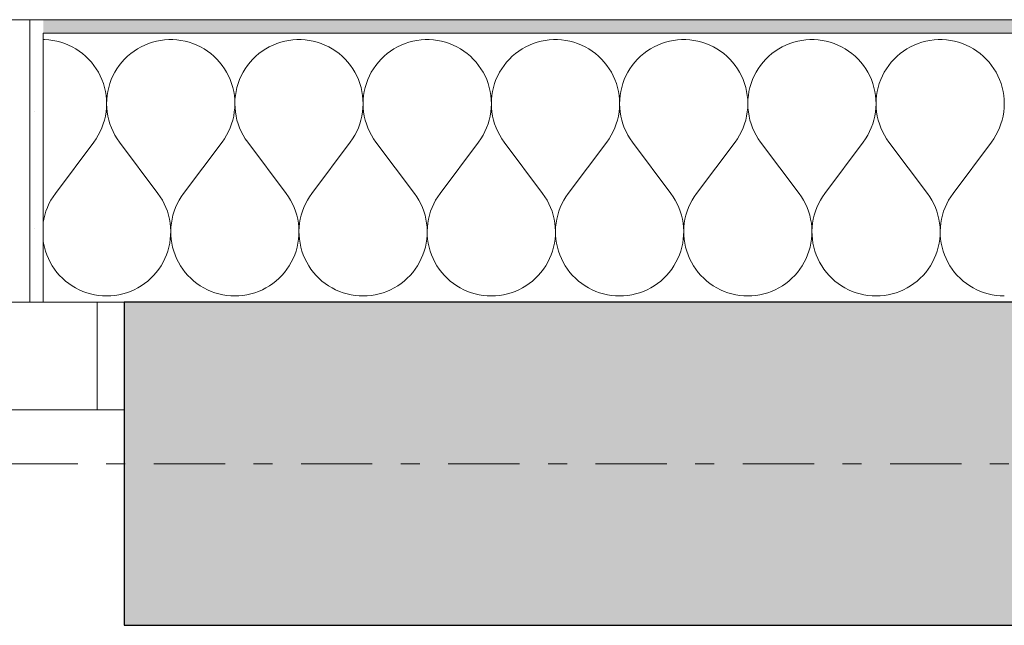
# Model space of a CAD drawing. Extents: x 100 to 2982, y 37 to 2050.
# Tile 66 of 135: x 820 to 893, y 1778 to 1823. Entities that reach past the tile are written whole.
import ezdxf
from ezdxf.xclip import XClip

# ---------------------------------------------------------------- set-up
doc = ezdxf.new("R2010")
doc.units = 0
doc.header["$MEASUREMENT"] = 0
doc.header["$XCLIPFRAME"] = 0
doc.linetypes.add('Przerywana', pattern=[24, 12, -12])
doc.linetypes.add('Przerywana podwójnie', pattern=[54.680554, 26.458333, -10.583333, 7.055556, -10.583333])
for name, color, linetype in [('410-K Osie', 7, 'Continuous'), ('420-K Ściany', 7, 'Continuous'), ('820-G Rysunki Obrazki', 7, 'Continuous'), ('Okna ARCHICADa', 7, 'Continuous')]:
    doc.layers.add(name, color=color, linetype=linetype)
pattern_1 = [(0, (-18316.349, -206.5255), (0, 8.660254), [0, -5]), (0, (-18313.849, -202.195), (0, 8.660254), [0, -5])]

# ---------------------------------------------------------------- blocks, each defined once
blk = doc.blocks.new('*X4')
at = {"layer": '420-K Ściany', "color": 174, "linetype": 'Continuous', "lineweight": 5, "ltscale": 0.2}
for p, q in [((821.899, 1821.03), (821.802, 1821.03)), ((822.204, 1821.011), (821.899, 1821.03)), ((822.507, 1820.972), (822.204, 1821.011)), ((822.807, 1820.913), (822.507, 1820.972)), ((823.103, 1820.835), (822.807, 1820.913)), ((823.393, 1820.739), (823.103, 1820.835)), ((829.914, 1820.835), (829.624, 1820.739)), ((830.209, 1820.913), (829.914, 1820.835)), ((830.509, 1820.972), (830.209, 1820.913)), ((830.812, 1821.011), (830.509, 1820.972)), ((831.117, 1821.03), (830.812, 1821.011)), ((831.423, 1821.03), (831.117, 1821.03)), ((831.728, 1821.011), (831.423, 1821.03)), ((832.031, 1820.972), (831.728, 1821.011)), ((832.331, 1820.913), (832.031, 1820.972)), ((832.626, 1820.835), (832.331, 1820.913)), ((832.916, 1820.739), (832.626, 1820.835)), ((839.438, 1820.835), (839.148, 1820.739)), ((839.733, 1820.913), (839.438, 1820.835)), ((840.033, 1820.972), (839.733, 1820.913)), ((840.336, 1821.011), (840.033, 1820.972)), ((840.641, 1821.03), (840.336, 1821.011)), ((840.947, 1821.03), (840.641, 1821.03)), ((841.252, 1821.011), (840.947, 1821.03)), ((841.555, 1820.972), (841.252, 1821.011)), ((841.855, 1820.913), (841.555, 1820.972)), ((842.15, 1820.835), (841.855, 1820.913)), ((842.44, 1820.739), (842.15, 1820.835)), ((848.962, 1820.835), (848.672, 1820.739)), ((849.257, 1820.913), (848.962, 1820.835)), ((849.557, 1820.972), (849.257, 1820.913)), ((849.86, 1821.011), (849.557, 1820.972)), ((850.165, 1821.03), (849.86, 1821.011)), ((850.471, 1821.03), (850.165, 1821.03)), ((850.776, 1821.011), (850.471, 1821.03)), ((851.079, 1820.972), (850.776, 1821.011)), ((851.379, 1820.913), (851.079, 1820.972)), ((851.674, 1820.835), (851.379, 1820.913)), ((851.964, 1820.739), (851.674, 1820.835)), ((858.485, 1820.835), (858.195, 1820.739)), ((858.781, 1820.913), (858.485, 1820.835)), ((859.081, 1820.972), (858.781, 1820.913)), ((859.384, 1821.011), (859.081, 1820.972)), ((859.689, 1821.03), (859.384, 1821.011)), ((859.994, 1821.03), (859.689, 1821.03)), ((860.299, 1821.011), (859.994, 1821.03)), ((860.602, 1820.972), (860.299, 1821.011)), ((860.902, 1820.913), (860.602, 1820.972)), ((861.198, 1820.835), (860.902, 1820.913)), ((861.488, 1820.739), (861.198, 1820.835)), ((868.009, 1820.835), (867.719, 1820.739)), ((868.305, 1820.913), (868.009, 1820.835)), ((868.605, 1820.972), (868.305, 1820.913)), ((868.908, 1821.011), (868.605, 1820.972)), ((869.213, 1821.03), (868.908, 1821.011)), ((869.518, 1821.03), (869.213, 1821.03)), ((869.823, 1821.011), (869.518, 1821.03)), ((870.126, 1820.972), (869.823, 1821.011)), ((870.426, 1820.913), (870.126, 1820.972)), ((870.722, 1820.835), (870.426, 1820.913)), ((871.012, 1820.739), (870.722, 1820.835)), ((877.533, 1820.835), (877.243, 1820.739)), ((877.829, 1820.913), (877.533, 1820.835)), ((878.128, 1820.972), (877.829, 1820.913)), ((878.431, 1821.011), (878.128, 1820.972)), ((878.736, 1821.03), (878.431, 1821.011)), ((879.042, 1821.03), (878.736, 1821.03)), ((879.347, 1821.011), (879.042, 1821.03)), ((879.65, 1820.972), (879.347, 1821.011)), ((879.95, 1820.913), (879.65, 1820.972)), ((880.246, 1820.835), (879.95, 1820.913)), ((880.536, 1820.739), (880.246, 1820.835)), ((887.057, 1820.835), (886.767, 1820.739)), ((887.352, 1820.913), (887.057, 1820.835)), ((887.652, 1820.972), (887.352, 1820.913)), ((887.955, 1821.011), (887.652, 1820.972)), ((888.26, 1821.03), (887.955, 1821.011)), ((888.566, 1821.03), (888.26, 1821.03)), ((888.871, 1821.011), (888.566, 1821.03)), ((889.174, 1820.972), (888.871, 1821.011)), ((889.474, 1820.913), (889.174, 1820.972)), ((889.769, 1820.835), (889.474, 1820.913)), ((890.059, 1820.739), (889.769, 1820.835)), ((823.676, 1820.624), (823.393, 1820.739)), ((823.951, 1820.492), (823.676, 1820.624)), ((824.217, 1820.341), (823.951, 1820.492)), ((824.473, 1820.175), (824.217, 1820.341)), ((824.718, 1819.992), (824.473, 1820.175)), ((828.543, 1820.175), (828.299, 1819.992)), ((828.799, 1820.341), (828.543, 1820.175)), ((829.065, 1820.492), (828.799, 1820.341)), ((829.341, 1820.624), (829.065, 1820.492)), ((829.624, 1820.739), (829.341, 1820.624)), ((833.2, 1820.624), (832.916, 1820.739)), ((833.475, 1820.492), (833.2, 1820.624)), ((833.741, 1820.341), (833.475, 1820.492)), ((833.997, 1820.175), (833.741, 1820.341)), ((834.242, 1819.992), (833.997, 1820.175)), ((838.067, 1820.175), (837.822, 1819.992)), ((838.323, 1820.341), (838.067, 1820.175)), ((838.589, 1820.492), (838.323, 1820.341)), ((838.865, 1820.624), (838.589, 1820.492)), ((839.148, 1820.739), (838.865, 1820.624)), ((842.723, 1820.624), (842.44, 1820.739)), ((842.999, 1820.492), (842.723, 1820.624)), ((843.265, 1820.341), (842.999, 1820.492)), ((843.521, 1820.175), (843.265, 1820.341)), ((843.766, 1819.992), (843.521, 1820.175)), ((847.591, 1820.175), (847.346, 1819.992)), ((847.847, 1820.341), (847.591, 1820.175)), ((848.113, 1820.492), (847.847, 1820.341)), ((848.388, 1820.624), (848.113, 1820.492)), ((848.672, 1820.739), (848.388, 1820.624)), ((852.247, 1820.624), (851.964, 1820.739)), ((852.523, 1820.492), (852.247, 1820.624)), ((852.789, 1820.341), (852.523, 1820.492)), ((853.045, 1820.175), (852.789, 1820.341)), ((853.289, 1819.992), (853.045, 1820.175)), ((857.115, 1820.175), (856.87, 1819.992)), ((857.371, 1820.341), (857.115, 1820.175)), ((857.637, 1820.492), (857.371, 1820.341)), ((857.912, 1820.624), (857.637, 1820.492)), ((858.195, 1820.739), (857.912, 1820.624)), ((861.771, 1820.624), (861.488, 1820.739)), ((862.046, 1820.492), (861.771, 1820.624)), ((862.313, 1820.341), (862.046, 1820.492)), ((862.569, 1820.175), (862.313, 1820.341)), ((862.813, 1819.992), (862.569, 1820.175)), ((866.639, 1820.175), (866.394, 1819.992)), ((866.895, 1820.341), (866.639, 1820.175)), ((867.161, 1820.492), (866.895, 1820.341)), ((867.436, 1820.624), (867.161, 1820.492)), ((867.719, 1820.739), (867.436, 1820.624)), ((871.295, 1820.624), (871.012, 1820.739)), ((871.57, 1820.492), (871.295, 1820.624)), ((871.836, 1820.341), (871.57, 1820.492)), ((872.092, 1820.175), (871.836, 1820.341)), ((872.337, 1819.992), (872.092, 1820.175)), ((876.162, 1820.175), (875.918, 1819.992)), ((876.418, 1820.341), (876.162, 1820.175)), ((876.685, 1820.492), (876.418, 1820.341)), ((876.96, 1820.624), (876.685, 1820.492)), ((877.243, 1820.739), (876.96, 1820.624)), ((880.819, 1820.624), (880.536, 1820.739)), ((881.094, 1820.492), (880.819, 1820.624)), ((881.36, 1820.341), (881.094, 1820.492)), ((881.616, 1820.175), (881.36, 1820.341)), ((881.861, 1819.992), (881.616, 1820.175)), ((885.686, 1820.175), (885.441, 1819.992)), ((885.942, 1820.341), (885.686, 1820.175)), ((886.208, 1820.492), (885.942, 1820.341)), ((886.484, 1820.624), (886.208, 1820.492)), ((886.767, 1820.739), (886.484, 1820.624)), ((890.343, 1820.624), (890.059, 1820.739)), ((890.618, 1820.492), (890.343, 1820.624)), ((890.884, 1820.341), (890.618, 1820.492)), ((891.14, 1820.175), (890.884, 1820.341)), ((891.385, 1819.992), (891.14, 1820.175)), ((824.951, 1819.793), (824.718, 1819.992)), ((825.17, 1819.581), (824.951, 1819.793)), ((825.375, 1819.354), (825.17, 1819.581)), ((825.565, 1819.115), (825.375, 1819.354)), ((827.641, 1819.354), (827.451, 1819.115)), ((827.847, 1819.581), (827.641, 1819.354)), ((828.066, 1819.793), (827.847, 1819.581)), ((828.299, 1819.992), (828.066, 1819.793)), ((834.474, 1819.793), (834.242, 1819.992)), ((834.694, 1819.581), (834.474, 1819.793)), ((834.899, 1819.354), (834.694, 1819.581)), ((835.089, 1819.115), (834.899, 1819.354)), ((837.165, 1819.354), (836.975, 1819.115)), ((837.37, 1819.581), (837.165, 1819.354)), ((837.59, 1819.793), (837.37, 1819.581)), ((837.822, 1819.992), (837.59, 1819.793)), ((843.998, 1819.793), (843.766, 1819.992)), ((844.218, 1819.581), (843.998, 1819.793)), ((844.423, 1819.354), (844.218, 1819.581)), ((844.613, 1819.115), (844.423, 1819.354)), ((846.689, 1819.354), (846.499, 1819.115)), ((846.894, 1819.581), (846.689, 1819.354)), ((847.114, 1819.793), (846.894, 1819.581)), ((847.346, 1819.992), (847.114, 1819.793)), ((853.522, 1819.793), (853.289, 1819.992)), ((853.741, 1819.581), (853.522, 1819.793)), ((853.947, 1819.354), (853.741, 1819.581)), ((854.137, 1819.115), (853.947, 1819.354)), ((856.213, 1819.354), (856.023, 1819.115)), ((856.418, 1819.581), (856.213, 1819.354)), ((856.637, 1819.793), (856.418, 1819.581)), ((856.87, 1819.992), (856.637, 1819.793)), ((863.046, 1819.793), (862.813, 1819.992)), ((863.265, 1819.581), (863.046, 1819.793)), ((863.47, 1819.354), (863.265, 1819.581)), ((863.661, 1819.115), (863.47, 1819.354)), ((865.737, 1819.354), (865.546, 1819.115)), ((865.942, 1819.581), (865.737, 1819.354)), ((866.161, 1819.793), (865.942, 1819.581)), ((866.394, 1819.992), (866.161, 1819.793)), ((872.57, 1819.793), (872.337, 1819.992)), ((872.789, 1819.581), (872.57, 1819.793)), ((872.994, 1819.354), (872.789, 1819.581)), ((873.185, 1819.115), (872.994, 1819.354)), ((875.26, 1819.354), (875.07, 1819.115)), ((875.466, 1819.581), (875.26, 1819.354)), ((875.685, 1819.793), (875.466, 1819.581)), ((875.918, 1819.992), (875.685, 1819.793)), ((882.093, 1819.793), (881.861, 1819.992)), ((882.313, 1819.581), (882.093, 1819.793)), ((882.518, 1819.354), (882.313, 1819.581)), ((882.708, 1819.115), (882.518, 1819.354)), ((884.784, 1819.354), (884.594, 1819.115)), ((884.99, 1819.581), (884.784, 1819.354)), ((885.209, 1819.793), (884.99, 1819.581)), ((885.441, 1819.992), (885.209, 1819.793)), ((891.617, 1819.793), (891.385, 1819.992)), ((891.837, 1819.581), (891.617, 1819.793)), ((892.042, 1819.354), (891.837, 1819.581)), ((892.232, 1819.115), (892.042, 1819.354)), ((825.74, 1818.864), (825.565, 1819.115)), ((825.898, 1818.603), (825.74, 1818.864)), ((826.039, 1818.332), (825.898, 1818.603)), ((827.118, 1818.603), (826.977, 1818.332)), ((827.277, 1818.864), (827.118, 1818.603)), ((827.451, 1819.115), (827.277, 1818.864)), ((835.264, 1818.864), (835.089, 1819.115)), ((835.422, 1818.603), (835.264, 1818.864)), ((835.563, 1818.332), (835.422, 1818.603)), ((836.642, 1818.603), (836.501, 1818.332)), ((836.8, 1818.864), (836.642, 1818.603)), ((836.975, 1819.115), (836.8, 1818.864)), ((844.788, 1818.864), (844.613, 1819.115)), ((844.946, 1818.603), (844.788, 1818.864)), ((845.087, 1818.332), (844.946, 1818.603)), ((846.166, 1818.603), (846.025, 1818.332)), ((846.324, 1818.864), (846.166, 1818.603)), ((846.499, 1819.115), (846.324, 1818.864)), ((854.311, 1818.864), (854.137, 1819.115)), ((854.47, 1818.603), (854.311, 1818.864)), ((854.611, 1818.332), (854.47, 1818.603)), ((855.69, 1818.603), (855.549, 1818.332)), ((855.848, 1818.864), (855.69, 1818.603)), ((856.023, 1819.115), (855.848, 1818.864)), ((863.835, 1818.864), (863.661, 1819.115)), ((863.993, 1818.603), (863.835, 1818.864)), ((864.134, 1818.332), (863.993, 1818.603)), ((865.214, 1818.603), (865.073, 1818.332)), ((865.372, 1818.864), (865.214, 1818.603)), ((865.546, 1819.115), (865.372, 1818.864)), ((873.359, 1818.864), (873.185, 1819.115)), ((873.517, 1818.603), (873.359, 1818.864)), ((873.658, 1818.332), (873.517, 1818.603)), ((874.737, 1818.603), (874.596, 1818.332)), ((874.896, 1818.864), (874.737, 1818.603)), ((875.07, 1819.115), (874.896, 1818.864)), ((882.883, 1818.864), (882.708, 1819.115)), ((883.041, 1818.603), (882.883, 1818.864)), ((883.182, 1818.332), (883.041, 1818.603)), ((884.261, 1818.603), (884.12, 1818.332)), ((884.419, 1818.864), (884.261, 1818.603)), ((884.594, 1819.115), (884.419, 1818.864)), ((892.407, 1818.864), (892.232, 1819.115)), ((892.565, 1818.603), (892.407, 1818.864)), ((892.706, 1818.332), (892.565, 1818.603)), ((826.163, 1818.052), (826.039, 1818.332)), ((826.268, 1817.765), (826.163, 1818.052)), ((826.854, 1818.052), (826.749, 1817.765)), ((826.977, 1818.332), (826.854, 1818.052)), ((835.686, 1818.052), (835.563, 1818.332)), ((835.791, 1817.765), (835.686, 1818.052)), ((836.378, 1818.052), (836.273, 1817.765)), ((836.501, 1818.332), (836.378, 1818.052)), ((845.21, 1818.052), (845.087, 1818.332)), ((845.315, 1817.765), (845.21, 1818.052)), ((845.902, 1818.052), (845.796, 1817.765)), ((846.025, 1818.332), (845.902, 1818.052)), ((854.734, 1818.052), (854.611, 1818.332)), ((854.839, 1817.765), (854.734, 1818.052)), ((855.425, 1818.052), (855.32, 1817.765)), ((855.549, 1818.332), (855.425, 1818.052)), ((864.258, 1818.052), (864.134, 1818.332)), ((864.363, 1817.765), (864.258, 1818.052)), ((864.949, 1818.052), (864.844, 1817.765)), ((865.073, 1818.332), (864.949, 1818.052)), ((873.782, 1818.052), (873.658, 1818.332)), ((873.887, 1817.765), (873.782, 1818.052)), ((874.473, 1818.052), (874.368, 1817.765)), ((874.596, 1818.332), (874.473, 1818.052)), ((883.305, 1818.052), (883.182, 1818.332)), ((883.411, 1817.765), (883.305, 1818.052)), ((883.997, 1818.052), (883.892, 1817.765)), ((884.12, 1818.332), (883.997, 1818.052)), ((892.829, 1818.052), (892.706, 1818.332)), ((892.934, 1817.765), (892.829, 1818.052)), ((826.354, 1817.472), (826.268, 1817.765)), ((826.422, 1817.174), (826.354, 1817.472)), ((826.47, 1816.872), (826.422, 1817.174)), ((826.595, 1817.174), (826.546, 1816.872)), ((826.662, 1817.472), (826.595, 1817.174)), ((826.749, 1817.765), (826.662, 1817.472)), ((835.878, 1817.472), (835.791, 1817.765)), ((835.946, 1817.174), (835.878, 1817.472)), ((835.994, 1816.872), (835.946, 1817.174)), ((836.119, 1817.174), (836.07, 1816.872)), ((836.186, 1817.472), (836.119, 1817.174)), ((836.273, 1817.765), (836.186, 1817.472)), ((845.402, 1817.472), (845.315, 1817.765)), ((845.469, 1817.174), (845.402, 1817.472)), ((845.518, 1816.872), (845.469, 1817.174)), ((845.642, 1817.174), (845.594, 1816.872)), ((845.71, 1817.472), (845.642, 1817.174)), ((845.796, 1817.765), (845.71, 1817.472)), ((854.926, 1817.472), (854.839, 1817.765)), ((854.993, 1817.174), (854.926, 1817.472)), ((855.042, 1816.872), (854.993, 1817.174)), ((855.166, 1817.174), (855.118, 1816.872)), ((855.234, 1817.472), (855.166, 1817.174)), ((855.32, 1817.765), (855.234, 1817.472)), ((864.449, 1817.472), (864.363, 1817.765)), ((864.517, 1817.174), (864.449, 1817.472)), ((864.565, 1816.872), (864.517, 1817.174)), ((864.69, 1817.174), (864.642, 1816.872)), ((864.758, 1817.472), (864.69, 1817.174)), ((864.844, 1817.765), (864.758, 1817.472)), ((873.973, 1817.472), (873.887, 1817.765)), ((874.041, 1817.174), (873.973, 1817.472)), ((874.089, 1816.872), (874.041, 1817.174)), ((874.214, 1817.174), (874.165, 1816.872)), ((874.281, 1817.472), (874.214, 1817.174)), ((874.368, 1817.765), (874.281, 1817.472)), ((883.497, 1817.472), (883.411, 1817.765)), ((883.565, 1817.174), (883.497, 1817.472)), ((883.613, 1816.872), (883.565, 1817.174)), ((883.738, 1817.174), (883.689, 1816.872)), ((883.805, 1817.472), (883.738, 1817.174)), ((883.892, 1817.765), (883.805, 1817.472)), ((893.021, 1817.472), (892.934, 1817.765)), ((893.088, 1817.174), (893.021, 1817.472)), ((893.137, 1816.872), (893.088, 1817.174)), ((826.499, 1816.568), (826.47, 1816.872)), ((826.508, 1816.263), (826.499, 1816.568)), ((826.518, 1816.568), (826.508, 1816.263)), ((826.546, 1816.872), (826.518, 1816.568)), ((836.023, 1816.568), (835.994, 1816.872)), ((836.032, 1816.263), (836.023, 1816.568)), ((836.041, 1816.568), (836.032, 1816.263)), ((836.07, 1816.872), (836.041, 1816.568)), ((845.547, 1816.568), (845.518, 1816.872)), ((845.556, 1816.263), (845.547, 1816.568)), ((845.565, 1816.568), (845.556, 1816.263)), ((845.594, 1816.872), (845.565, 1816.568)), ((855.07, 1816.568), (855.042, 1816.872)), ((855.08, 1816.263), (855.07, 1816.568)), ((855.089, 1816.568), (855.08, 1816.263)), ((855.118, 1816.872), (855.089, 1816.568)), ((864.594, 1816.568), (864.565, 1816.872)), ((864.604, 1816.263), (864.594, 1816.568)), ((864.613, 1816.568), (864.604, 1816.263)), ((864.642, 1816.872), (864.613, 1816.568)), ((874.118, 1816.568), (874.089, 1816.872)), ((874.127, 1816.263), (874.118, 1816.568)), ((874.137, 1816.568), (874.127, 1816.263)), ((874.165, 1816.872), (874.137, 1816.568)), ((883.642, 1816.568), (883.613, 1816.872)), ((883.651, 1816.263), (883.642, 1816.568)), ((883.66, 1816.568), (883.651, 1816.263)), ((883.689, 1816.872), (883.66, 1816.568)), ((893.166, 1816.568), (893.137, 1816.872)), ((893.175, 1816.263), (893.166, 1816.568)), ((826.419, 1815.352), (826.468, 1815.653)), ((826.468, 1815.653), (826.498, 1815.957)), ((826.498, 1815.957), (826.508, 1816.263)), ((826.508, 1816.263), (826.519, 1815.957)), ((826.519, 1815.957), (826.548, 1815.653)), ((826.548, 1815.653), (826.598, 1815.352)), ((835.943, 1815.352), (835.992, 1815.653)), ((835.992, 1815.653), (836.022, 1815.957)), ((836.022, 1815.957), (836.032, 1816.263)), ((836.032, 1816.263), (836.042, 1815.957)), ((836.042, 1815.957), (836.072, 1815.653)), ((836.072, 1815.653), (836.122, 1815.352)), ((845.466, 1815.352), (845.516, 1815.653)), ((845.516, 1815.653), (845.546, 1815.957)), ((845.546, 1815.957), (845.556, 1816.263)), ((845.556, 1816.263), (845.566, 1815.957)), ((845.566, 1815.957), (845.596, 1815.653)), ((845.596, 1815.653), (845.645, 1815.352)), ((854.99, 1815.352), (855.04, 1815.653)), ((855.04, 1815.653), (855.069, 1815.957)), ((855.069, 1815.957), (855.08, 1816.263)), ((855.08, 1816.263), (855.09, 1815.957)), ((855.09, 1815.957), (855.12, 1815.653)), ((855.12, 1815.653), (855.169, 1815.352)), ((864.514, 1815.352), (864.563, 1815.653)), ((864.563, 1815.653), (864.593, 1815.957)), ((864.593, 1815.957), (864.604, 1816.263)), ((864.604, 1816.263), (864.614, 1815.957)), ((864.614, 1815.957), (864.644, 1815.653)), ((864.644, 1815.653), (864.693, 1815.352)), ((874.038, 1815.352), (874.087, 1815.653)), ((874.087, 1815.653), (874.117, 1815.957)), ((874.117, 1815.957), (874.127, 1816.263)), ((874.127, 1816.263), (874.138, 1815.957)), ((874.138, 1815.957), (874.168, 1815.653)), ((874.168, 1815.653), (874.217, 1815.352)), ((883.562, 1815.352), (883.611, 1815.653)), ((883.611, 1815.653), (883.641, 1815.957)), ((883.641, 1815.957), (883.651, 1816.263)), ((883.651, 1816.263), (883.661, 1815.957)), ((883.661, 1815.957), (883.691, 1815.653)), ((883.691, 1815.653), (883.741, 1815.352)), ((893.085, 1815.352), (893.135, 1815.653)), ((893.135, 1815.653), (893.165, 1815.957)), ((893.165, 1815.957), (893.175, 1816.263)), ((826.263, 1814.761), (826.35, 1815.054)), ((826.35, 1815.054), (826.419, 1815.352)), ((826.598, 1815.352), (826.666, 1815.054)), ((826.666, 1815.054), (826.754, 1814.761)), ((835.786, 1814.761), (835.874, 1815.054)), ((835.874, 1815.054), (835.943, 1815.352)), ((836.122, 1815.352), (836.19, 1815.054)), ((836.19, 1815.054), (836.278, 1814.761)), ((845.31, 1814.761), (845.398, 1815.054)), ((845.398, 1815.054), (845.466, 1815.352)), ((845.645, 1815.352), (845.714, 1815.054)), ((845.714, 1815.054), (845.802, 1814.761)), ((854.834, 1814.761), (854.922, 1815.054)), ((854.922, 1815.054), (854.99, 1815.352)), ((855.169, 1815.352), (855.238, 1815.054)), ((855.238, 1815.054), (855.325, 1814.761)), ((864.358, 1814.761), (864.445, 1815.054)), ((864.445, 1815.054), (864.514, 1815.352)), ((864.693, 1815.352), (864.762, 1815.054)), ((864.762, 1815.054), (864.849, 1814.761)), ((873.882, 1814.761), (873.969, 1815.054)), ((873.969, 1815.054), (874.038, 1815.352)), ((874.217, 1815.352), (874.285, 1815.054)), ((874.285, 1815.054), (874.373, 1814.761)), ((883.406, 1814.761), (883.493, 1815.054)), ((883.493, 1815.054), (883.562, 1815.352)), ((883.741, 1815.352), (883.809, 1815.054)), ((883.809, 1815.054), (883.897, 1814.761)), ((892.929, 1814.761), (893.017, 1815.054)), ((893.017, 1815.054), (893.085, 1815.352)), ((825.89, 1813.925), (826.032, 1814.195)), ((826.032, 1814.195), (826.157, 1814.475)), ((826.157, 1814.475), (826.263, 1814.761)), ((826.754, 1814.761), (826.86, 1814.475)), ((826.86, 1814.475), (826.984, 1814.195)), ((826.984, 1814.195), (827.126, 1813.925)), ((835.414, 1813.925), (835.556, 1814.195)), ((835.556, 1814.195), (835.68, 1814.475)), ((835.68, 1814.475), (835.786, 1814.761)), ((836.278, 1814.761), (836.384, 1814.475)), ((836.384, 1814.475), (836.508, 1814.195)), ((836.508, 1814.195), (836.65, 1813.925)), ((844.938, 1813.925), (845.08, 1814.195)), ((845.08, 1814.195), (845.204, 1814.475)), ((845.204, 1814.475), (845.31, 1814.761)), ((845.802, 1814.761), (845.908, 1814.475)), ((845.908, 1814.475), (846.032, 1814.195)), ((846.032, 1814.195), (846.174, 1813.925)), ((854.462, 1813.925), (854.604, 1814.195)), ((854.604, 1814.195), (854.728, 1814.475)), ((854.728, 1814.475), (854.834, 1814.761)), ((855.325, 1814.761), (855.431, 1814.475)), ((855.431, 1814.475), (855.556, 1814.195)), ((855.556, 1814.195), (855.698, 1813.925)), ((863.986, 1813.925), (864.127, 1814.195)), ((864.127, 1814.195), (864.252, 1814.475)), ((864.252, 1814.475), (864.358, 1814.761)), ((864.849, 1814.761), (864.955, 1814.475)), ((864.955, 1814.475), (865.08, 1814.195)), ((865.08, 1814.195), (865.221, 1813.925)), ((873.509, 1813.925), (873.651, 1814.195)), ((873.651, 1814.195), (873.776, 1814.475)), ((873.776, 1814.475), (873.882, 1814.761)), ((874.373, 1814.761), (874.479, 1814.475)), ((874.479, 1814.475), (874.603, 1814.195)), ((874.603, 1814.195), (874.745, 1813.925)), ((883.033, 1813.925), (883.175, 1814.195)), ((883.175, 1814.195), (883.299, 1814.475)), ((883.299, 1814.475), (883.406, 1814.761)), ((883.897, 1814.761), (884.003, 1814.475)), ((884.003, 1814.475), (884.127, 1814.195)), ((884.127, 1814.195), (884.269, 1813.925)), ((892.557, 1813.925), (892.699, 1814.195)), ((892.699, 1814.195), (892.823, 1814.475)), ((892.823, 1814.475), (892.929, 1814.761)), ((825.556, 1813.414), (825.731, 1813.664)), ((825.731, 1813.664), (825.89, 1813.925)), ((827.126, 1813.925), (827.285, 1813.664)), ((827.285, 1813.664), (827.461, 1813.414)), ((835.08, 1813.414), (835.255, 1813.664)), ((835.255, 1813.664), (835.414, 1813.925)), ((836.65, 1813.925), (836.809, 1813.664)), ((836.809, 1813.664), (836.984, 1813.414)), ((844.604, 1813.414), (844.779, 1813.664)), ((844.779, 1813.664), (844.938, 1813.925)), ((846.174, 1813.925), (846.333, 1813.664)), ((846.333, 1813.664), (846.508, 1813.414)), ((854.127, 1813.414), (854.303, 1813.664)), ((854.303, 1813.664), (854.462, 1813.925)), ((855.698, 1813.925), (855.857, 1813.664)), ((855.857, 1813.664), (856.032, 1813.414)), ((863.651, 1813.414), (863.827, 1813.664)), ((863.827, 1813.664), (863.986, 1813.925)), ((865.221, 1813.925), (865.38, 1813.664)), ((865.38, 1813.664), (865.556, 1813.414)), ((873.175, 1813.414), (873.35, 1813.664)), ((873.35, 1813.664), (873.509, 1813.925)), ((874.745, 1813.925), (874.904, 1813.664)), ((874.904, 1813.664), (875.08, 1813.414)), ((882.699, 1813.414), (882.874, 1813.664)), ((882.874, 1813.664), (883.033, 1813.925)), ((884.269, 1813.925), (884.428, 1813.664)), ((884.428, 1813.664), (884.604, 1813.414)), ((892.223, 1813.414), (892.398, 1813.664)), ((892.398, 1813.664), (892.557, 1813.925)), ((825.556, 1813.414), (822.699, 1809.604)), ((827.461, 1813.414), (830.318, 1809.604)), ((835.08, 1813.414), (832.223, 1809.604)), ((836.984, 1813.414), (839.842, 1809.604)), ((844.604, 1813.414), (841.746, 1809.604)), ((846.508, 1813.414), (849.365, 1809.604)), ((854.127, 1813.414), (851.27, 1809.604)), ((856.032, 1813.414), (858.889, 1809.604)), ((863.651, 1813.414), (860.794, 1809.604)), ((865.556, 1813.414), (868.413, 1809.604)), ((873.175, 1813.414), (870.318, 1809.604)), ((875.08, 1813.414), (877.937, 1809.604)), ((882.699, 1813.414), (879.842, 1809.604)), ((884.604, 1813.414), (887.461, 1809.604)), ((892.223, 1813.414), (889.365, 1809.604)), ((822.369, 1809.101), (822.228, 1808.834)), ((822.526, 1809.358), (822.369, 1809.101)), ((822.699, 1809.604), (822.526, 1809.358)), ((830.491, 1809.358), (830.318, 1809.604)), ((830.648, 1809.101), (830.491, 1809.358)), ((830.788, 1808.834), (830.648, 1809.101)), ((831.892, 1809.101), (831.752, 1808.834)), ((832.05, 1809.358), (831.892, 1809.101)), ((832.223, 1809.604), (832.05, 1809.358)), ((840.015, 1809.358), (839.842, 1809.604)), ((840.172, 1809.101), (840.015, 1809.358)), ((840.312, 1808.834), (840.172, 1809.101)), ((841.416, 1809.101), (841.276, 1808.834)), ((841.573, 1809.358), (841.416, 1809.101)), ((841.746, 1809.604), (841.573, 1809.358)), ((849.538, 1809.358), (849.365, 1809.604)), ((849.696, 1809.101), (849.538, 1809.358)), ((849.836, 1808.834), (849.696, 1809.101)), ((850.94, 1809.101), (850.8, 1808.834)), ((851.097, 1809.358), (850.94, 1809.101)), ((851.27, 1809.604), (851.097, 1809.358)), ((859.062, 1809.358), (858.889, 1809.604)), ((859.219, 1809.101), (859.062, 1809.358)), ((859.36, 1808.834), (859.219, 1809.101)), ((860.464, 1809.101), (860.323, 1808.834)), ((860.621, 1809.358), (860.464, 1809.101)), ((860.794, 1809.604), (860.621, 1809.358)), ((868.586, 1809.358), (868.413, 1809.604)), ((868.743, 1809.101), (868.586, 1809.358)), ((868.884, 1808.834), (868.743, 1809.101)), ((869.988, 1809.101), (869.847, 1808.834)), ((870.145, 1809.358), (869.988, 1809.101)), ((870.318, 1809.604), (870.145, 1809.358)), ((878.11, 1809.358), (877.937, 1809.604)), ((878.267, 1809.101), (878.11, 1809.358)), ((878.407, 1808.834), (878.267, 1809.101)), ((879.512, 1809.101), (879.371, 1808.834)), ((879.669, 1809.358), (879.512, 1809.101)), ((879.842, 1809.604), (879.669, 1809.358)), ((887.634, 1809.358), (887.461, 1809.604)), ((887.791, 1809.101), (887.634, 1809.358)), ((887.931, 1808.834), (887.791, 1809.101)), ((889.035, 1809.101), (888.895, 1808.834)), ((889.192, 1809.358), (889.035, 1809.101)), ((889.365, 1809.604), (889.192, 1809.358)), ((822.105, 1808.559), (821.999, 1808.277)), ((822.228, 1808.834), (822.105, 1808.559)), ((830.912, 1808.559), (830.788, 1808.834)), ((831.018, 1808.277), (830.912, 1808.559)), ((831.629, 1808.559), (831.523, 1808.277)), ((831.752, 1808.834), (831.629, 1808.559)), ((840.436, 1808.559), (840.312, 1808.834)), ((840.541, 1808.277), (840.436, 1808.559)), ((841.152, 1808.559), (841.047, 1808.277)), ((841.276, 1808.834), (841.152, 1808.559)), ((849.959, 1808.559), (849.836, 1808.834)), ((850.065, 1808.277), (849.959, 1808.559)), ((850.676, 1808.559), (850.57, 1808.277)), ((850.8, 1808.834), (850.676, 1808.559)), ((859.483, 1808.559), (859.36, 1808.834)), ((859.589, 1808.277), (859.483, 1808.559)), ((860.2, 1808.559), (860.094, 1808.277)), ((860.323, 1808.834), (860.2, 1808.559)), ((869.007, 1808.559), (868.884, 1808.834)), ((869.113, 1808.277), (869.007, 1808.559)), ((869.724, 1808.559), (869.618, 1808.277)), ((869.847, 1808.834), (869.724, 1808.559)), ((878.531, 1808.559), (878.407, 1808.834)), ((878.637, 1808.277), (878.531, 1808.559)), ((879.248, 1808.559), (879.142, 1808.277)), ((879.371, 1808.834), (879.248, 1808.559)), ((888.055, 1808.559), (887.931, 1808.834)), ((888.16, 1808.277), (888.055, 1808.559)), ((888.771, 1808.559), (888.666, 1808.277)), ((888.895, 1808.834), (888.771, 1808.559)), ((821.842, 1807.696), (821.802, 1807.462)), ((821.911, 1807.989), (821.842, 1807.696)), ((821.999, 1808.277), (821.911, 1807.989)), ((831.105, 1807.989), (831.018, 1808.277)), ((831.175, 1807.696), (831.105, 1807.989)), ((831.225, 1807.399), (831.175, 1807.696)), ((831.366, 1807.696), (831.315, 1807.399)), ((831.435, 1807.989), (831.366, 1807.696)), ((831.523, 1808.277), (831.435, 1807.989)), ((840.629, 1807.989), (840.541, 1808.277)), ((840.698, 1807.696), (840.629, 1807.989)), ((840.749, 1807.399), (840.698, 1807.696)), ((840.89, 1807.696), (840.839, 1807.399)), ((840.959, 1807.989), (840.89, 1807.696)), ((841.047, 1808.277), (840.959, 1807.989)), ((850.153, 1807.989), (850.065, 1808.277)), ((850.222, 1807.696), (850.153, 1807.989)), ((850.273, 1807.399), (850.222, 1807.696)), ((850.413, 1807.696), (850.363, 1807.399)), ((850.483, 1807.989), (850.413, 1807.696)), ((850.57, 1808.277), (850.483, 1807.989)), ((859.677, 1807.989), (859.589, 1808.277)), ((859.746, 1807.696), (859.677, 1807.989)), ((859.797, 1807.399), (859.746, 1807.696)), ((859.937, 1807.696), (859.886, 1807.399)), ((860.006, 1807.989), (859.937, 1807.696)), ((860.094, 1808.277), (860.006, 1807.989)), ((869.201, 1807.989), (869.113, 1808.277)), ((869.27, 1807.696), (869.201, 1807.989)), ((869.321, 1807.399), (869.27, 1807.696)), ((869.461, 1807.696), (869.41, 1807.399)), ((869.53, 1807.989), (869.461, 1807.696)), ((869.618, 1808.277), (869.53, 1807.989)), ((878.724, 1807.989), (878.637, 1808.277)), ((878.794, 1807.696), (878.724, 1807.989)), ((878.844, 1807.399), (878.794, 1807.696)), ((878.985, 1807.696), (878.934, 1807.399)), ((879.054, 1807.989), (878.985, 1807.696)), ((879.142, 1808.277), (879.054, 1807.989)), ((888.248, 1807.989), (888.16, 1808.277)), ((888.318, 1807.696), (888.248, 1807.989)), ((888.368, 1807.399), (888.318, 1807.696)), ((888.509, 1807.696), (888.458, 1807.399)), ((888.578, 1807.989), (888.509, 1807.696)), ((888.666, 1808.277), (888.578, 1807.989)), ((831.257, 1807.1), (831.225, 1807.399)), ((831.27, 1806.799), (831.257, 1807.1)), ((831.283, 1807.1), (831.27, 1806.799)), ((831.315, 1807.399), (831.283, 1807.1)), ((840.781, 1807.1), (840.749, 1807.399)), ((840.794, 1806.799), (840.781, 1807.1)), ((840.807, 1807.1), (840.794, 1806.799)), ((840.839, 1807.399), (840.807, 1807.1)), ((850.305, 1807.1), (850.273, 1807.399)), ((850.318, 1806.799), (850.305, 1807.1)), ((850.331, 1807.1), (850.318, 1806.799)), ((850.363, 1807.399), (850.331, 1807.1)), ((859.829, 1807.1), (859.797, 1807.399)), ((859.841, 1806.799), (859.829, 1807.1)), ((859.855, 1807.1), (859.842, 1806.799)), ((859.886, 1807.399), (859.855, 1807.1)), ((869.352, 1807.1), (869.321, 1807.399)), ((869.365, 1806.799), (869.352, 1807.1)), ((869.378, 1807.1), (869.366, 1806.799)), ((869.41, 1807.399), (869.378, 1807.1)), ((878.876, 1807.1), (878.844, 1807.399)), ((878.889, 1806.799), (878.876, 1807.1)), ((878.902, 1807.1), (878.89, 1806.799)), ((878.934, 1807.399), (878.902, 1807.1)), ((888.4, 1807.1), (888.368, 1807.399)), ((888.413, 1806.799), (888.4, 1807.1)), ((888.426, 1807.1), (888.413, 1806.799)), ((888.458, 1807.399), (888.426, 1807.1)), ((831.194, 1805.899), (831.238, 1806.197)), ((831.238, 1806.197), (831.264, 1806.497)), ((831.264, 1806.497), (831.27, 1806.799)), ((831.27, 1806.799), (831.277, 1806.497)), ((831.277, 1806.497), (831.302, 1806.197)), ((831.302, 1806.197), (831.346, 1805.899)), ((840.718, 1805.899), (840.762, 1806.197)), ((840.762, 1806.197), (840.787, 1806.497)), ((840.787, 1806.497), (840.794, 1806.799)), ((840.794, 1806.799), (840.801, 1806.497)), ((840.801, 1806.497), (840.826, 1806.197)), ((840.826, 1806.197), (840.87, 1805.899)), ((850.242, 1805.899), (850.286, 1806.197)), ((850.286, 1806.197), (850.311, 1806.497)), ((850.311, 1806.497), (850.318, 1806.799)), ((850.318, 1806.799), (850.324, 1806.497)), ((850.324, 1806.497), (850.35, 1806.197)), ((850.35, 1806.197), (850.394, 1805.899)), ((859.766, 1805.899), (859.81, 1806.197)), ((859.81, 1806.197), (859.835, 1806.497)), ((859.835, 1806.497), (859.841, 1806.799)), ((859.842, 1806.799), (859.848, 1806.497)), ((859.848, 1806.497), (859.873, 1806.197)), ((859.873, 1806.197), (859.918, 1805.899)), ((869.289, 1805.899), (869.334, 1806.197)), ((869.334, 1806.197), (869.359, 1806.497)), ((869.359, 1806.497), (869.365, 1806.799)), ((869.366, 1806.799), (869.372, 1806.497)), ((869.372, 1806.497), (869.397, 1806.197)), ((869.397, 1806.197), (869.441, 1805.899)), ((878.813, 1805.899), (878.857, 1806.197)), ((878.857, 1806.197), (878.883, 1806.497)), ((878.883, 1806.497), (878.889, 1806.799)), ((878.89, 1806.799), (878.896, 1806.497)), ((878.896, 1806.497), (878.921, 1806.197)), ((878.921, 1806.197), (878.965, 1805.899)), ((888.337, 1805.899), (888.381, 1806.197)), ((888.381, 1806.197), (888.407, 1806.497)), ((888.407, 1806.497), (888.413, 1806.799)), ((888.413, 1806.799), (888.42, 1806.497)), ((888.42, 1806.497), (888.445, 1806.197)), ((888.445, 1806.197), (888.489, 1805.899)), ((821.802, 1806.037), (821.822, 1805.899)), ((821.822, 1805.899), (821.885, 1805.605)), ((821.885, 1805.605), (821.967, 1805.315)), ((831.05, 1805.315), (831.131, 1805.605)), ((831.131, 1805.605), (831.194, 1805.899)), ((831.346, 1805.899), (831.409, 1805.605)), ((831.409, 1805.605), (831.491, 1805.315)), ((840.574, 1805.315), (840.655, 1805.605)), ((840.655, 1805.605), (840.718, 1805.899)), ((840.87, 1805.899), (840.933, 1805.605)), ((840.933, 1805.605), (841.014, 1805.315)), ((850.097, 1805.315), (850.179, 1805.605)), ((850.179, 1805.605), (850.242, 1805.899)), ((850.394, 1805.899), (850.457, 1805.605)), ((850.457, 1805.605), (850.538, 1805.315)), ((859.621, 1805.315), (859.703, 1805.605)), ((859.703, 1805.605), (859.766, 1805.899)), ((859.918, 1805.899), (859.981, 1805.605)), ((859.981, 1805.605), (860.062, 1805.315)), ((869.145, 1805.315), (869.226, 1805.605)), ((869.226, 1805.605), (869.289, 1805.899)), ((869.441, 1805.899), (869.504, 1805.605)), ((869.504, 1805.605), (869.586, 1805.315)), ((878.669, 1805.315), (878.75, 1805.605)), ((878.75, 1805.605), (878.813, 1805.899)), ((878.965, 1805.899), (879.028, 1805.605)), ((879.028, 1805.605), (879.11, 1805.315)), ((888.193, 1805.315), (888.274, 1805.605)), ((888.274, 1805.605), (888.337, 1805.899)), ((888.489, 1805.899), (888.552, 1805.605)), ((888.552, 1805.605), (888.634, 1805.315)), ((821.967, 1805.315), (822.066, 1805.031)), ((822.066, 1805.031), (822.184, 1804.753)), ((822.184, 1804.753), (822.319, 1804.484)), ((830.698, 1804.484), (830.833, 1804.753)), ((830.833, 1804.753), (830.95, 1805.031)), ((830.95, 1805.031), (831.05, 1805.315)), ((831.491, 1805.315), (831.59, 1805.031)), ((831.59, 1805.031), (831.708, 1804.753)), ((831.708, 1804.753), (831.842, 1804.484)), ((840.222, 1804.484), (840.356, 1804.753)), ((840.356, 1804.753), (840.474, 1805.031)), ((840.474, 1805.031), (840.574, 1805.315)), ((841.014, 1805.315), (841.114, 1805.031)), ((841.114, 1805.031), (841.232, 1804.753)), ((841.232, 1804.753), (841.366, 1804.484)), ((849.746, 1804.484), (849.88, 1804.753)), ((849.88, 1804.753), (849.998, 1805.031)), ((849.998, 1805.031), (850.097, 1805.315)), ((850.538, 1805.315), (850.638, 1805.031)), ((850.638, 1805.031), (850.755, 1804.753)), ((850.755, 1804.753), (850.89, 1804.484)), ((859.269, 1804.484), (859.404, 1804.753)), ((859.404, 1804.753), (859.522, 1805.031)), ((859.522, 1805.031), (859.621, 1805.315)), ((860.062, 1805.315), (860.162, 1805.031)), ((860.162, 1805.031), (860.279, 1804.753)), ((860.279, 1804.753), (860.414, 1804.484)), ((868.793, 1804.484), (868.928, 1804.753)), ((868.928, 1804.753), (869.045, 1805.031)), ((869.045, 1805.031), (869.145, 1805.315)), ((869.586, 1805.315), (869.686, 1805.031)), ((869.686, 1805.031), (869.803, 1804.753)), ((869.803, 1804.753), (869.938, 1804.484)), ((878.317, 1804.484), (878.452, 1804.753)), ((878.452, 1804.753), (878.569, 1805.031)), ((878.569, 1805.031), (878.669, 1805.315)), ((879.11, 1805.315), (879.209, 1805.031)), ((879.209, 1805.031), (879.327, 1804.753)), ((879.327, 1804.753), (879.461, 1804.484)), ((887.841, 1804.484), (887.976, 1804.753)), ((887.976, 1804.753), (888.093, 1805.031)), ((888.093, 1805.031), (888.193, 1805.315)), ((888.634, 1805.315), (888.733, 1805.031)), ((888.733, 1805.031), (888.851, 1804.753)), ((888.851, 1804.753), (888.985, 1804.484)), ((822.319, 1804.484), (822.47, 1804.223)), ((822.47, 1804.223), (822.638, 1803.973)), ((822.638, 1803.973), (822.821, 1803.734)), ((830.196, 1803.734), (830.379, 1803.973)), ((830.379, 1803.973), (830.547, 1804.223)), ((830.547, 1804.223), (830.698, 1804.484)), ((831.842, 1804.484), (831.994, 1804.223)), ((831.994, 1804.223), (832.162, 1803.973)), ((832.162, 1803.973), (832.345, 1803.734)), ((839.72, 1803.734), (839.903, 1803.973)), ((839.903, 1803.973), (840.07, 1804.223)), ((840.07, 1804.223), (840.222, 1804.484)), ((841.366, 1804.484), (841.518, 1804.223)), ((841.518, 1804.223), (841.685, 1803.973)), ((841.685, 1803.973), (841.868, 1803.734)), ((849.243, 1803.734), (849.426, 1803.973)), ((849.426, 1803.973), (849.594, 1804.223)), ((849.594, 1804.223), (849.746, 1804.484)), ((850.89, 1804.484), (851.041, 1804.223)), ((851.041, 1804.223), (851.209, 1803.973)), ((851.209, 1803.973), (851.392, 1803.734)), ((858.767, 1803.734), (858.95, 1803.973)), ((858.95, 1803.973), (859.118, 1804.223)), ((859.118, 1804.223), (859.269, 1804.484)), ((860.414, 1804.484), (860.565, 1804.223)), ((860.565, 1804.223), (860.733, 1803.973)), ((860.733, 1803.973), (860.916, 1803.734)), ((868.291, 1803.734), (868.474, 1803.973)), ((868.474, 1803.973), (868.642, 1804.223)), ((868.642, 1804.223), (868.793, 1804.484)), ((869.938, 1804.484), (870.089, 1804.223)), ((870.089, 1804.223), (870.257, 1803.973)), ((870.257, 1803.973), (870.44, 1803.734)), ((877.815, 1803.734), (877.998, 1803.973)), ((877.998, 1803.973), (878.166, 1804.223)), ((878.166, 1804.223), (878.317, 1804.484)), ((879.461, 1804.484), (879.613, 1804.223)), ((879.613, 1804.223), (879.781, 1803.973)), ((879.781, 1803.973), (879.964, 1803.734)), ((887.339, 1803.734), (887.522, 1803.973)), ((887.522, 1803.973), (887.689, 1804.223)), ((887.689, 1804.223), (887.841, 1804.484)), ((888.985, 1804.484), (889.137, 1804.223)), ((889.137, 1804.223), (889.304, 1803.973)), ((889.304, 1803.973), (889.487, 1803.734)), ((822.821, 1803.734), (823.019, 1803.507)), ((823.019, 1803.507), (823.231, 1803.293)), ((823.231, 1803.293), (823.455, 1803.092)), ((829.561, 1803.092), (829.786, 1803.293)), ((829.786, 1803.293), (829.998, 1803.507)), ((829.998, 1803.507), (830.196, 1803.734)), ((832.345, 1803.734), (832.542, 1803.507)), ((832.542, 1803.507), (832.754, 1803.293)), ((832.754, 1803.293), (832.979, 1803.092)), ((839.085, 1803.092), (839.31, 1803.293)), ((839.31, 1803.293), (839.522, 1803.507)), ((839.522, 1803.507), (839.72, 1803.734)), ((841.868, 1803.734), (842.066, 1803.507)), ((842.066, 1803.507), (842.278, 1803.293)), ((842.278, 1803.293), (842.503, 1803.092)), ((848.609, 1803.092), (848.834, 1803.293)), ((848.834, 1803.293), (849.046, 1803.507)), ((849.046, 1803.507), (849.243, 1803.734)), ((851.392, 1803.734), (851.59, 1803.507)), ((851.59, 1803.507), (851.802, 1803.293)), ((851.802, 1803.293), (852.027, 1803.092)), ((858.133, 1803.092), (858.357, 1803.293)), ((858.357, 1803.293), (858.569, 1803.507)), ((858.569, 1803.507), (858.767, 1803.734)), ((860.916, 1803.734), (861.114, 1803.507)), ((861.114, 1803.507), (861.326, 1803.293)), ((861.326, 1803.293), (861.551, 1803.092)), ((867.656, 1803.092), (867.881, 1803.293)), ((867.881, 1803.293), (868.093, 1803.507)), ((868.093, 1803.507), (868.291, 1803.734)), ((870.44, 1803.734), (870.638, 1803.507)), ((870.638, 1803.507), (870.85, 1803.293)), ((870.85, 1803.293), (871.075, 1803.092)), ((877.18, 1803.092), (877.405, 1803.293)), ((877.405, 1803.293), (877.617, 1803.507)), ((877.617, 1803.507), (877.815, 1803.734)), ((879.964, 1803.734), (880.162, 1803.507)), ((880.162, 1803.507), (880.373, 1803.293)), ((880.373, 1803.293), (880.598, 1803.092)), ((886.704, 1803.092), (886.929, 1803.293)), ((886.929, 1803.293), (887.141, 1803.507)), ((887.141, 1803.507), (887.339, 1803.734)), ((889.487, 1803.734), (889.685, 1803.507)), ((889.685, 1803.507), (889.897, 1803.293)), ((889.897, 1803.293), (890.122, 1803.092)), ((823.455, 1803.092), (823.693, 1802.907)), ((823.693, 1802.907), (823.941, 1802.736)), ((823.941, 1802.736), (824.2, 1802.582)), ((824.2, 1802.582), (824.468, 1802.444)), ((828.549, 1802.444), (828.817, 1802.582)), ((828.817, 1802.582), (829.076, 1802.736)), ((829.076, 1802.736), (829.324, 1802.907)), ((829.324, 1802.907), (829.561, 1803.092)), ((832.979, 1803.092), (833.216, 1802.907)), ((833.216, 1802.907), (833.465, 1802.736)), ((833.465, 1802.736), (833.724, 1802.582)), ((833.724, 1802.582), (833.991, 1802.444)), ((838.073, 1802.444), (838.341, 1802.582)), ((838.341, 1802.582), (838.599, 1802.736)), ((838.599, 1802.736), (838.848, 1802.907)), ((838.848, 1802.907), (839.085, 1803.092)), ((842.503, 1803.092), (842.74, 1802.907)), ((842.74, 1802.907), (842.989, 1802.736)), ((842.989, 1802.736), (843.247, 1802.582)), ((843.247, 1802.582), (843.515, 1802.444)), ((847.596, 1802.444), (847.864, 1802.582)), ((847.864, 1802.582), (848.123, 1802.736)), ((848.123, 1802.736), (848.372, 1802.907)), ((848.372, 1802.907), (848.609, 1803.092)), ((852.027, 1803.092), (852.264, 1802.907)), ((852.264, 1802.907), (852.512, 1802.736)), ((852.512, 1802.736), (852.771, 1802.582)), ((852.771, 1802.582), (853.039, 1802.444)), ((857.12, 1802.444), (857.388, 1802.582)), ((857.388, 1802.582), (857.647, 1802.736)), ((857.647, 1802.736), (857.895, 1802.907)), ((857.895, 1802.907), (858.133, 1803.092)), ((861.551, 1803.092), (861.788, 1802.907)), ((861.788, 1802.907), (862.036, 1802.736)), ((862.036, 1802.736), (862.295, 1802.582)), ((862.295, 1802.582), (862.563, 1802.444)), ((866.644, 1802.444), (866.912, 1802.582)), ((866.912, 1802.582), (867.171, 1802.736)), ((867.171, 1802.736), (867.419, 1802.907)), ((867.419, 1802.907), (867.656, 1803.092)), ((871.075, 1803.092), (871.312, 1802.907)), ((871.312, 1802.907), (871.56, 1802.736)), ((871.56, 1802.736), (871.819, 1802.582)), ((871.819, 1802.582), (872.087, 1802.444)), ((876.168, 1802.444), (876.436, 1802.582)), ((876.436, 1802.582), (876.695, 1802.736)), ((876.695, 1802.736), (876.943, 1802.907)), ((876.943, 1802.907), (877.18, 1803.092)), ((880.598, 1803.092), (880.835, 1802.907)), ((880.835, 1802.907), (881.084, 1802.736)), ((881.084, 1802.736), (881.343, 1802.582)), ((881.343, 1802.582), (881.611, 1802.444)), ((885.692, 1802.444), (885.96, 1802.582)), ((885.96, 1802.582), (886.218, 1802.736)), ((886.218, 1802.736), (886.467, 1802.907)), ((886.467, 1802.907), (886.704, 1803.092)), ((890.122, 1803.092), (890.359, 1802.907)), ((890.359, 1802.907), (890.608, 1802.736)), ((890.608, 1802.736), (890.866, 1802.582)), ((890.866, 1802.582), (891.134, 1802.444)), ((824.468, 1802.444), (824.744, 1802.324)), ((824.744, 1802.324), (825.027, 1802.221)), ((825.027, 1802.221), (825.316, 1802.137)), ((825.316, 1802.137), (825.61, 1802.071)), ((825.61, 1802.071), (825.907, 1802.023)), ((825.907, 1802.023), (826.207, 1801.995)), ((826.207, 1801.995), (826.508, 1801.985)), ((826.508, 1801.985), (826.809, 1801.995)), ((826.809, 1801.995), (827.109, 1802.023)), ((827.109, 1802.023), (827.407, 1802.071)), ((827.407, 1802.071), (827.701, 1802.137)), ((827.701, 1802.137), (827.99, 1802.221)), ((827.99, 1802.221), (828.273, 1802.324)), ((828.273, 1802.324), (828.549, 1802.444)), ((833.991, 1802.444), (834.268, 1802.324)), ((834.268, 1802.324), (834.551, 1802.221)), ((834.551, 1802.221), (834.84, 1802.137)), ((834.84, 1802.137), (835.134, 1802.071)), ((835.134, 1802.071), (835.431, 1802.023)), ((835.431, 1802.023), (835.731, 1801.995)), ((835.731, 1801.995), (836.032, 1801.985)), ((836.032, 1801.985), (836.333, 1801.995)), ((836.333, 1801.995), (836.633, 1802.023)), ((836.633, 1802.023), (836.93, 1802.071)), ((836.93, 1802.071), (837.224, 1802.137)), ((837.224, 1802.137), (837.513, 1802.221)), ((837.513, 1802.221), (837.797, 1802.324)), ((837.797, 1802.324), (838.073, 1802.444)), ((843.515, 1802.444), (843.791, 1802.324)), ((843.791, 1802.324), (844.075, 1802.221)), ((844.075, 1802.221), (844.364, 1802.137)), ((844.364, 1802.137), (844.658, 1802.071)), ((844.658, 1802.071), (844.955, 1802.023)), ((844.955, 1802.023), (845.255, 1801.995)), ((845.255, 1801.995), (845.556, 1801.985)), ((845.556, 1801.985), (845.857, 1801.995)), ((845.857, 1801.995), (846.157, 1802.023)), ((846.157, 1802.023), (846.454, 1802.071)), ((846.454, 1802.071), (846.748, 1802.137)), ((846.748, 1802.137), (847.037, 1802.221)), ((847.037, 1802.221), (847.32, 1802.324)), ((847.32, 1802.324), (847.596, 1802.444)), ((853.039, 1802.444), (853.315, 1802.324)), ((853.315, 1802.324), (853.598, 1802.221)), ((853.598, 1802.221), (853.887, 1802.137)), ((853.887, 1802.137), (854.181, 1802.071)), ((854.181, 1802.071), (854.479, 1802.023)), ((854.479, 1802.023), (854.779, 1801.995)), ((854.779, 1801.995), (855.08, 1801.985)), ((855.08, 1801.985), (855.381, 1801.995)), ((855.381, 1801.995), (855.681, 1802.023)), ((855.681, 1802.023), (855.978, 1802.071)), ((855.978, 1802.071), (856.272, 1802.137)), ((856.272, 1802.137), (856.561, 1802.221)), ((856.561, 1802.221), (856.844, 1802.324)), ((856.844, 1802.324), (857.12, 1802.444)), ((862.563, 1802.444), (862.839, 1802.324)), ((862.839, 1802.324), (863.122, 1802.221)), ((863.122, 1802.221), (863.411, 1802.137)), ((863.411, 1802.137), (863.705, 1802.071)), ((863.705, 1802.071), (864.003, 1802.023)), ((864.003, 1802.023), (864.302, 1801.995)), ((864.302, 1801.995), (864.604, 1801.985)), ((864.604, 1801.985), (864.905, 1801.995)), ((864.905, 1801.995), (865.204, 1802.023)), ((865.204, 1802.023), (865.502, 1802.071)), ((865.502, 1802.071), (865.796, 1802.137)), ((865.796, 1802.137), (866.085, 1802.221)), ((866.085, 1802.221), (866.368, 1802.324)), ((866.368, 1802.324), (866.644, 1802.444)), ((872.087, 1802.444), (872.363, 1802.324)), ((872.363, 1802.324), (872.646, 1802.221)), ((872.646, 1802.221), (872.935, 1802.137)), ((872.935, 1802.137), (873.229, 1802.071)), ((873.229, 1802.071), (873.526, 1802.023)), ((873.526, 1802.023), (873.826, 1801.995)), ((873.826, 1801.995), (874.127, 1801.985)), ((874.127, 1801.985), (874.428, 1801.995)), ((874.428, 1801.995), (874.728, 1802.023)), ((874.728, 1802.023), (875.026, 1802.071)), ((875.026, 1802.071), (875.32, 1802.137)), ((875.32, 1802.137), (875.609, 1802.221)), ((875.609, 1802.221), (875.892, 1802.324)), ((875.892, 1802.324), (876.168, 1802.444)), ((881.611, 1802.444), (881.887, 1802.324)), ((881.887, 1802.324), (882.17, 1802.221)), ((882.17, 1802.221), (882.459, 1802.137)), ((882.459, 1802.137), (882.753, 1802.071)), ((882.753, 1802.071), (883.05, 1802.023)), ((883.05, 1802.023), (883.35, 1801.995)), ((883.35, 1801.995), (883.651, 1801.985)), ((883.651, 1801.985), (883.952, 1801.995)), ((883.952, 1801.995), (884.252, 1802.023)), ((884.252, 1802.023), (884.55, 1802.071)), ((884.55, 1802.071), (884.843, 1802.137)), ((884.843, 1802.137), (885.132, 1802.221)), ((885.132, 1802.221), (885.416, 1802.324)), ((885.416, 1802.324), (885.692, 1802.444)), ((891.134, 1802.444), (891.41, 1802.324)), ((891.41, 1802.324), (891.694, 1802.221)), ((891.694, 1802.221), (891.983, 1802.137)), ((891.983, 1802.137), (892.277, 1802.071)), ((892.277, 1802.071), (892.574, 1802.023)), ((892.574, 1802.023), (892.874, 1801.995)), ((892.874, 1801.995), (893.175, 1801.985))]:
    blk.add_line(p, q, dxfattribs=at)
blk = doc.blocks.new('Rysunek_1_1', base_point=(-18316.349, -206.526))
at = {"layer": '420-K Ściany', "linetype": 'Continuous', "lineweight": 5}
h = blk.add_hatch(dxfattribs=at)
h.set_pattern_fill('Tynk_0001', color=176, style=0, pattern_type=2)
h.set_pattern_definition(pattern_1)
h.paths.add_polyline_path([(820.802, 1822.509), (820.802, 1801.509), (821.802, 1801.509), (821.802, 1821.509), (821.802, 1822.509)])
h = blk.add_hatch(dxfattribs=at)
h.set_pattern_fill('Tynk_0001', color=176, style=0, pattern_type=2)
h.set_pattern_definition(pattern_1)
h.paths.add_polyline_path([(1288.802, 1822.509), (821.802, 1822.509), (821.802, 1821.509), (1288.802, 1821.509)])
at = {"layer": '420-K Ściany', "linetype": 'Continuous', "lineweight": 13}
blk.add_hatch(color=62, dxfattribs=at).paths.add_polyline_path([(827.802, 1801.509), (827.802, 1793.509), (827.802, 1777.509), (1089.302, 1777.509), (1089.302, 1801.509)])
at = {"layer": '410-K Osie', "color": 4, "linetype": 'Przerywana podwójnie', "lineweight": 13, "ltscale": 0.2}
blk.add_line((589.417, 1789.509), (2255.561, 1789.509), dxfattribs=at)
blk.add_line((589.417, 1789.509), (2255.561, 1789.509), dxfattribs=at)
at = {"layer": '420-K Ściany', "color": 47, "linetype": 'Continuous', "lineweight": 15, "ltscale": 0.2}
for p, q in [((820.802, 1801.509), (820.802, 1822.509)), ((821.802, 1822.509), (820.802, 1822.509)), ((821.802, 1801.509), (820.802, 1801.509)), ((821.802, 1801.509), (827.802, 1801.509))]:
    blk.add_line(p, q, dxfattribs=at)
at = {"layer": '420-K Ściany', "color": 67, "linetype": 'Continuous', "lineweight": 13, "ltscale": 0.2}
for p, q in [((1288.802, 1821.509), (821.802, 1821.509)), ((821.802, 1821.509), (821.802, 1801.509))]:
    blk.add_line(p, q, dxfattribs=at)
at = {"layer": '420-K Ściany', "color": 27, "linetype": 'Continuous', "lineweight": 25, "ltscale": 0.2}
for p, q in [((1089.302, 1801.509), (827.802, 1801.509)), ((827.802, 1801.509), (827.802, 1793.509)), ((827.802, 1793.509), (827.802, 1777.509)), ((827.802, 1777.509), (1089.302, 1777.509))]:
    blk.add_line(p, q, dxfattribs=at)
at = {"layer": '420-K Ściany', "color": 47, "linetype": 'Continuous', "lineweight": 15, "ltscale": 0.2, "flags": 128}
blk.add_lwpolyline([(1288.802, 1822.509), (821.802, 1822.509)], dxfattribs=at)
at = {"layer": 'Okna ARCHICADa', "color": 3, "linetype": 'Continuous', "lineweight": 13, "ltscale": 0.2}
for p in [(672.302, 1822.509), (821.802, 1822.509)]:
    blk.add_line(p, (821.802, 1822.509), dxfattribs=at)
at = {"layer": 'Okna ARCHICADa', "color": 3, "linetype": 'Przerywana', "lineweight": 13, "ltscale": 0.2}
blk.add_line((673.302, 1822.509), (820.802, 1822.509), dxfattribs=at)
at = {"layer": 'Okna ARCHICADa', "color": 47, "linetype": 'Continuous', "lineweight": 15, "ltscale": 0.2}
for p, q in [((821.802, 1822.509), (820.802, 1822.509)), ((820.802, 1801.509), (820.802, 1822.509)), ((821.802, 1801.509), (827.802, 1801.509)), ((821.802, 1801.509), (827.802, 1801.509))]:
    blk.add_line(p, q, dxfattribs=at)
at = {"layer": 'Okna ARCHICADa', "color": 23, "linetype": 'Continuous', "lineweight": 15, "ltscale": 0.2}
for p, q in [((825.802, 1801.509), (817.802, 1801.509)), ((827.802, 1801.509), (825.802, 1801.509)), ((825.802, 1801.509), (825.802, 1793.509)), ((819.302, 1793.509), (825.802, 1793.509)), ((825.802, 1793.509), (827.802, 1793.509))]:
    blk.add_line(p, q, dxfattribs=at)
at = {"layer": 'Okna ARCHICADa', "color": 27, "linetype": 'Continuous', "lineweight": 25, "ltscale": 0.2}
for p, q in [((827.802, 1801.509), (827.802, 1793.509)), ((827.802, 1801.509), (827.802, 1793.509)), ((827.802, 1793.509), (827.802, 1777.509))]:
    blk.add_line(p, q, dxfattribs=at)
at = {"color": 65, "linetype": 'Continuous', "lineweight": 13, "ltscale": 0.2}
blk.add_blockref('*X4', (0, 0), dxfattribs=at)

msp = doc.modelspace()

# ---------------------------------------------------------------- block references
at = {"layer": '820-G Rysunki Obrazki', "color": 65, "linetype": 'Continuous', "lineweight": 13, "ltscale": 0.2}
ref = msp.add_blockref('Rysunek_1_1', (-18316.349, -206.526), dxfattribs=at)
XClip(ref).set_block_clipping_path([(244.527027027, 76.8014120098), (2570.9054054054, 2022.1162324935)])

doc.saveas('drawing.dxf')
